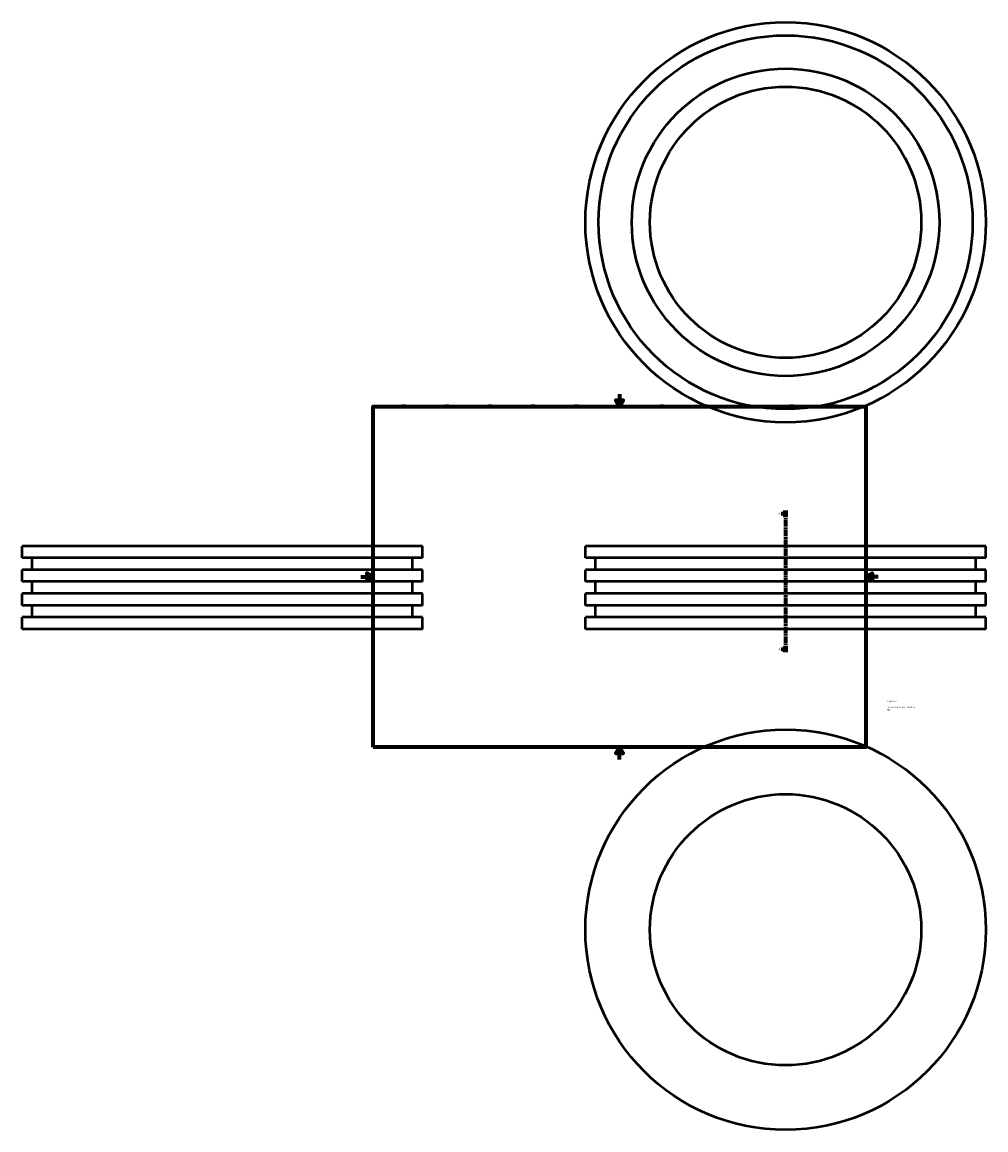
# Model space of a CAD drawing. Header units: millimetres. Extents: x -551 to 1999, y -602 to 1199.
# Tile 1 of 4: x -551 to 1016, y -602 to 1199. Entities that reach past the tile are written whole.
import ezdxf

# ---------------------------------------------------------------- set-up
doc = ezdxf.new("R2010")
doc.units = ezdxf.units.MM
doc.linetypes.add('CHAIN', pattern=[0.3543, 0.2362, -0.0295, 0.0591, -0.0295])
for name, color, linetype, lineweight in [('Border (ISO)', 7, 'Continuous', 70), ('Section Line (ISO)', 7, 'CHAIN', 70), ('Title (ISO)', 7, 'Continuous', 50), ('Visible (ISO)', 7, 'Continuous', 50)]:
    doc.layers.add(name, color=color, linetype=linetype, lineweight=lineweight)
doc.styles.add('Label Text (ISO)', font='tahoma.ttf')
doc.styles.add('Note Text (ISO)', font='tahoma.ttf')

# ---------------------------------------------------------------- blocks, each defined once
blk = doc.blocks.new('Borders Default Border')
at = {"layer": 'Border (ISO)'}
for p, q in [((70.1, 574), (70.1, 576.9)), ((140.2, 574), (140.2, 576.9)), ((210.2, 574), (210.2, 576.9)), ((280.3, 574), (280.3, 576.9)), ((350.4, 574), (350.4, 576.9)), ((490.6, 574), (490.6, 576.9)), ((560.7, 574), (560.7, 576.9)), ((630.8, 574), (630.8, 576.9)), ((700.8, 574), (700.8, 576.9)), ((770.9, 574), (770.9, 576.9)), ((20, 519.7), (17.1, 519.7)), ((821, 519.7), (823.9, 519.7)), ((20, 445.5), (17.1, 445.5)), ((821, 445.5), (823.9, 445.5)), ((20, 371.2), (17.1, 371.2)), ((821, 371.2), (823.9, 371.2)), ((20, 222.7), (17.1, 222.7)), ((821, 222.7), (823.9, 222.7)), ((20, 148.5), (17.1, 148.5)), ((821, 148.5), (823.9, 148.5)), ((20, 74.3), (17.1, 74.3)), ((821, 74.3), (823.9, 74.3)), ((70.1, 20), (70.1, 17.1)), ((140.2, 20), (140.2, 17.1)), ((210.2, 20), (210.2, 17.1)), ((280.3, 20), (280.3, 17.1)), ((350.4, 20), (350.4, 17.1)), ((490.6, 20), (490.6, 17.1)), ((560.7, 20), (560.7, 17.1)), ((630.8, 20), (630.8, 17.1)), ((700.8, 20), (700.8, 17.1)), ((770.9, 20), (770.9, 17.1))]:
    blk.add_line(p, q, dxfattribs=at)
at = {"layer": 'Border (ISO)', "flags": 128}
for points in [[(420.5, 594), (420.5, 574), (414.7, 584), (426.3, 584), (420.5, 574)], [(20, 20), (20, 574), (821, 574), (821, 20), (20, 20)], [(0, 297), (20, 297), (10, 302.8), (10, 291.2), (20, 297)], [(841, 297), (821, 297), (831, 302.8), (831, 291.2), (821, 297)], [(420.5, 0), (420.5, 20), (414.7, 10), (426.3, 10), (420.5, 20)]]:
    blk.add_lwpolyline(points, dxfattribs=at)
at = {"layer": 'Border (ISO)', "color": 232, "true_color": 0xca0064, "char_height": 2.5, "attachment_point": 7, "style": 'Note Text (ISO)'}
for s, insert in [('1', (34.5, 574.4)), ('2', (104.4, 574.4)), ('3', (174.4, 574.3)), ('4', (244.4, 574.4)), ('5', (314.6, 574.3)), ('6', (384.7, 574.3)), ('7', (454.8, 574.4)), ('8', (524.8, 574.3)), ('9', (594.9, 574.4)), ('10', (664.3, 574.3)), ('11', (734.4, 574.4)), ('12', (804.5, 574.4)), ('A', (17.3, 555.6)), ('A', (821.6, 555.6)), ('B', (17.6, 481.4)), ('B', (821.9, 481.4)), ('C', (17.4, 407.1)), ('C', (821.7, 407.1)), ('D', (17.4, 332.9)), ('D', (821.7, 332.9)), ('E', (17.6, 258.6)), ('E', (821.9, 258.6)), ('F', (17.7, 184.4)), ('F', (822, 184.4)), ('G', (17.3, 110.1)), ('G', (821.6, 110.1)), ('H', (17.4, 35.9)), ('H', (821.7, 35.9)), ('1', (34.5, 17.1)), ('2', (104.4, 17.1)), ('3', (174.4, 17)), ('4', (244.4, 17.1)), ('5', (314.6, 17)), ('6', (384.7, 17)), ('7', (454.8, 17.1)), ('8', (524.8, 17)), ('9', (594.9, 17.1)), ('10', (664.3, 17)), ('11', (734.4, 17.1)), ('12', (804.5, 17.1))]:
    blk.add_mtext(s, dxfattribs=dict(at, insert=insert))
blk = doc.blocks.new('Title Blocks ISO')
at = {"layer": 'Title (ISO)', "color": 232, "true_color": 0xca0064, "style": 'Note Text (ISO)'}
for tag, p in [('PART_NUMBER_001', (34.1, 73.1)), ('DESCRIPTION_001', (33.8, 63.4)), ('DESCRIPTION_002', (33.9, 59.2))]:
    blk.add_attdef(tag, p, '', height=2.5, dxfattribs=at)
blk = doc.blocks.new('2dTransSection0')
at = {"layer": 'Section Line (ISO)', "linetype": 'Continuous'}
for p, q in [((683.4, 399.8), (688, 399.8)), ((690.5, 399.8), (688, 400.3)), ((688, 400.3), (688, 399.3)), ((688, 399.8), (690.5, 399.8)), ((688, 399.3), (690.5, 399.8)), ((683.4, 179.2), (688, 179.2)), ((690.5, 179.2), (688, 179.7)), ((688, 179.7), (688, 178.7)), ((688, 179.2), (690.5, 179.2)), ((688, 178.7), (690.5, 179.2))]:
    blk.add_line(p, q, dxfattribs=at)
at = {"layer": 'Section Line (ISO)', "linetype": 'CHAIN', "ltscale": 44.45982}
blk.add_line((690.5, 404.8), (690.5, 174.2), dxfattribs=at)
at = {"layer": 'Section Line (ISO)', "linetype": 'Continuous', "lineweight": 140}
for p, q in [((690.5, 404.8), (690.5, 394.7)), ((690.5, 184.3), (690.5, 174.2))]:
    blk.add_line(p, q, dxfattribs=at)
at = {"layer": 'Section Line (ISO)', "linetype": 'Continuous', "flags": 128}
for points in [[(688, 399.3), (690.5, 399.8), (688, 400.3), (688, 399.3)], [(688, 178.7), (690.5, 179.2), (688, 179.7), (688, 178.7)]]:
    blk.add_lwpolyline(points, dxfattribs=at)
at = {"layer": 'Section Line (ISO)'}
for points in [[(688, 399.3), (690.5, 399.8), (688, 400.3), (688, 399.3)], [(688, 178.7), (690.5, 179.2), (688, 179.7), (688, 178.7)]]:
    blk.add_solid(points, dxfattribs=at)
at = {"layer": 'Section Line (ISO)', "char_height": 3.5, "attachment_point": 7, "style": 'Label Text (ISO)'}
for insert in [(679.1, 398), (679.1, 177.5)]:
    blk.add_mtext('A', dxfattribs=dict(at, insert=insert))

msp = doc.modelspace()

# ---------------------------------------------------------------- linework, layer by layer
at = {"layer": 'Visible (ISO)'}
for p, q in [((100.459, 346.927), (-550.541, 346.927)), ((-550.541, 327.642), (-550.541, 346.927)), ((100.459, 327.642), (100.459, 346.927)), ((1016.031, 346.927), (365.031, 346.927)), ((365.031, 327.642), (365.031, 346.927)), ((1016.031, 327.642), (1016.031, 346.927)), ((100.459, 327.642), (-550.541, 327.642)), ((-534.266, 308.356), (-534.266, 327.642)), ((84.184, 308.356), (84.184, 327.642)), ((1016.031, 327.642), (365.031, 327.642)), ((381.306, 308.356), (381.306, 327.642)), ((999.756, 308.356), (999.756, 327.642)), ((100.459, 308.356), (-550.541, 308.356)), ((-550.541, 289.07), (-550.541, 308.356)), ((100.459, 289.07), (100.459, 308.356)), ((1016.031, 308.356), (365.031, 308.356)), ((365.031, 289.07), (365.031, 308.356)), ((1016.031, 289.07), (1016.031, 308.356)), ((100.459, 289.07), (-550.541, 289.07)), ((-534.266, 269.785), (-534.266, 289.07)), ((84.184, 269.785), (84.184, 289.07)), ((1016.031, 289.07), (365.031, 289.07)), ((381.306, 269.785), (381.306, 289.07)), ((999.756, 269.785), (999.756, 289.07)), ((100.459, 269.785), (-550.541, 269.785)), ((-550.541, 250.499), (-550.541, 269.785)), ((100.459, 250.499), (100.459, 269.785)), ((1016.031, 269.785), (365.031, 269.785)), ((365.031, 250.499), (365.031, 269.785)), ((1016.031, 250.499), (1016.031, 269.785)), ((100.459, 250.499), (-550.541, 250.499)), ((-534.266, 231.213), (-534.266, 250.499)), ((84.184, 231.213), (84.184, 250.499)), ((1016.031, 250.499), (365.031, 250.499)), ((381.306, 231.213), (381.306, 250.499)), ((999.756, 231.213), (999.756, 250.499)), ((100.459, 231.213), (-550.541, 231.213)), ((-550.541, 211.927), (-550.541, 231.213)), ((100.459, 211.927), (100.459, 231.213)), ((1016.031, 231.213), (365.031, 231.213)), ((365.031, 211.927), (365.031, 231.213)), ((1016.031, 211.927), (1016.031, 231.213)), ((100.459, 211.927), (-550.541, 211.927)), ((1016.031, 211.927), (365.031, 211.927))]:
    msp.add_line(p, q, dxfattribs=at)
for centre, radius in [((690.531, 873.482), 325.5), ((690.531, 873.482), 304), ((690.531, 873.482), 250), ((690.531, 873.482), 220.5), ((690.531, -276.971), 325.5), ((690.531, -276.971), 220.5)]:
    msp.add_circle(centre, radius, dxfattribs=at)

# ---------------------------------------------------------------- block references
msp.add_blockref('Borders Default Border', (0, 0))
msp.add_blockref('Title Blocks ISO', (821, 20)).add_auto_attribs({'PART_NUMBER_001': '37020500', 'DESCRIPTION_001': 'PLASSON MAN HOLE ADAPTOR', 'DESCRIPTION_002': '500'})
at = {"layer": 'Section Line (ISO)'}
msp.add_blockref('2dTransSection0', (0, 0), dxfattribs=at)

doc.saveas('drawing.dxf')
